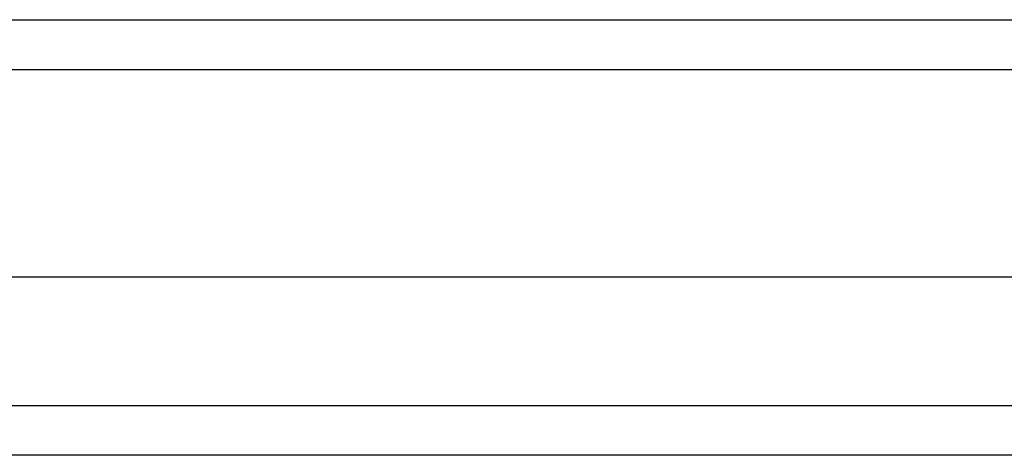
# Model space of a CAD drawing. Header units: inches. Extents: x 48.1 to 120.1, y 31.5 to 55.7.
# Tile 58 of 85: x 88.6 to 90.5, y 53.7 to 54.6. Entities that reach past the tile are written whole.
import ezdxf

# ---------------------------------------------------------------- set-up
doc = ezdxf.new("R2010")
doc.units = ezdxf.units.IN
doc.header["$MEASUREMENT"] = 0
doc.layers.add('Visible Edges(ANSI)', color=7, linetype='Continuous', lineweight=25)
doc.layers.add('Visible Tangent Edges(ANSI)', color=7, linetype='Continuous', lineweight=25)

msp = doc.modelspace()

# ---------------------------------------------------------------- linework, layer by layer
at = {"layer": 'Visible Edges(ANSI)'}
for p, q in [((48.1528, 54.601), (119.1877, 54.601)), ((119.3452, 54.0892), (48.7625, 54.0892)), ((119.1567, 53.7349), (48.951, 53.7349))]:
    msp.add_line(p, q, dxfattribs=at)
at = {"layer": 'Visible Tangent Edges(ANSI)'}
for p, q in [((48.1528, 54.502), (119.9548, 54.502)), ((48.821, 53.8339), (119.2867, 53.8339))]:
    msp.add_line(p, q, dxfattribs=at)

doc.saveas('drawing.dxf')
